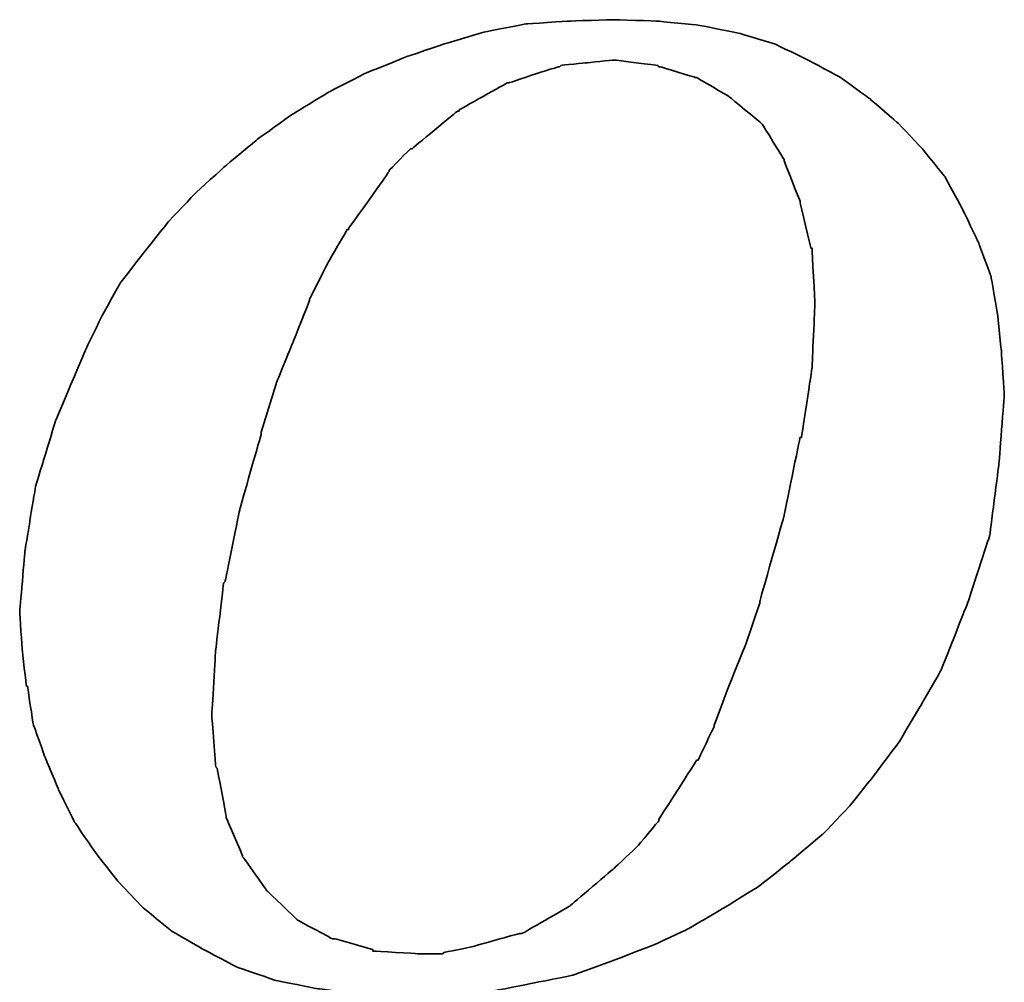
# Model space of a CAD drawing. Header units: inches. Extents: x 17 to 881, y 5 to 673.
# Tile 29 of 41: x 217.07 to 219.57, y 112.63 to 115.07. Entities that reach past the tile are written whole.
import ezdxf

# ---------------------------------------------------------------- set-up
doc = ezdxf.new("R2010")
doc.units = ezdxf.units.IN
doc.header["$LTSCALE"] = 0.1
doc.layers.add('DIM', color=4, linetype='Continuous')
doc.layers.add('layer 1', color=7, linetype='Continuous')

# ---------------------------------------------------------------- blocks, each defined once
blk = doc.blocks.new('TBI MOTION logo(完整正式版)')
at = {"layer": 'layer 1', "color": 22, "lineweight": 35}
for points, knots in [([(-11.34375, -6.98375), (-11.34375, -6.98375), (-10.91375, -7.43875), (-10.91375, -7.43875), (-10.91375, -7.43875), (-10.91375, -7.43875), (-10.38625, -7.87125), (-10.38625, -7.87125), (-10.38625, -7.87125), (-10.38625, -7.87125), (-9.81125, -8.20375), (-9.81125, -8.20375), (-9.81125, -8.20375), (-9.81125, -8.20375), (-9.21125, -8.51875), (-9.21125, -8.51875), (-9.21125, -8.51875), (-9.21125, -8.51875), (-8.51625, -8.75875), (-8.51625, -8.75875), (-8.51625, -8.75875), (-8.51625, -8.75875), (-7.77125, -8.90375), (-7.77125, -8.90375), (-7.77125, -8.90375), (-7.77125, -8.90375), (-6.97875, -8.99875), (-6.97875, -8.99875), (-6.97875, -8.99875), (-6.97875, -8.99875), (-6.14125, -9.02375), (-6.14125, -9.02375), (-6.14125, -9.02375), (-6.14125, -9.02375), (-5.37125, -8.99875), (-5.37125, -8.99875), (-5.37125, -8.99875), (-5.37125, -8.99875), (-4.65375, -8.94875), (-4.65375, -8.94875), (-4.65375, -8.94875), (-4.65375, -8.94875), (-3.93375, -8.80625), (-3.93375, -8.80625), (-3.93375, -8.80625), (-3.93375, -8.80625), (-3.21375, -8.66375), (-3.21375, -8.66375), (-3.21375, -8.66375), (-3.21375, -8.66375), (-2.49375, -8.39875), (-2.49375, -8.39875), (-2.49375, -8.39875), (-2.49375, -8.39875), (-1.79875, -8.13375), (-1.79875, -8.13375), (-1.79875, -8.13375), (-1.79875, -8.13375), (-1.17375, -7.84375), (-1.17375, -7.84375), (-1.17375, -7.84375), (-1.17375, -7.84375), (-0.52375, -7.46375), (-0.52375, -7.46375), (-0.52375, -7.46375), (-0.52375, -7.46375), (0.10124, -7.07875), (0.10124, -7.07875), (0.10124, -7.07875), (0.10124, -7.07875), (0.67625, -6.62375), (0.67625, -6.62375), (0.67625, -6.62375), (0.67625, -6.62375), (1.24874, -6.14375), (1.24874, -6.14375), (1.24874, -6.14375), (1.24874, -6.14375), (1.72874, -5.64125), (1.72874, -5.64125), (1.72874, -5.64125), (1.72874, -5.64125), (2.18624, -5.06375), (2.18624, -5.06375), (2.18624, -5.06375), (2.18624, -5.06375), (2.61625, -4.48874), (2.61625, -4.48874), (2.61625, -4.48874), (2.61625, -4.48874), (3.00125, -3.83874), (3.00125, -3.83874), (3.00125, -3.83874), (3.00125, -3.83874), (3.36124, -3.21374), (3.36124, -3.21374), (3.36124, -3.21374), (3.36124, -3.21374), (3.84374, -1.99125), (3.84374, -1.99125), (3.84374, -1.99125), (3.84374, -1.99125), (4.22625, -0.81875), (4.22625, -0.81875), (4.22625, -0.81875), (4.22625, -0.81875), (4.39125, 0.45624), (4.39125, 0.45624), (4.39125, 0.45624), (4.39125, 0.45624), (4.48874, 1.70124), (4.48874, 1.70124), (4.48874, 1.70124), (4.48874, 1.70124), (4.43874, 2.44625), (4.43874, 2.44625), (4.43874, 2.44625), (4.43874, 2.44625), (4.36874, 3.14125), (4.36874, 3.14125), (4.36874, 3.14125), (4.36874, 3.14125), (4.25125, 3.81125), (4.25125, 3.81125), (4.25125, 3.81125), (4.25125, 3.81125), (4.03124, 4.41125), (4.03124, 4.41125), (4.03124, 4.41125), (4.03124, 4.41125), (3.74374, 5.01125), (3.74374, 5.01125), (3.74374, 5.01125), (3.74374, 5.01125), (3.43124, 5.58875), (3.43124, 5.58875), (3.43124, 5.58875), (3.43124, 5.58875), (3.02625, 6.09125), (3.02625, 6.09125), (3.02625, 6.09125), (3.02625, 6.09125), (2.59374, 6.54875), (2.59374, 6.54875), (2.59374, 6.54875), (2.59374, 6.54875), (2.09124, 6.98125), (2.09124, 6.98125), (2.09124, 6.98125), (2.09124, 6.98125), (1.56124, 7.36625), (1.56124, 7.36625), (1.56124, 7.36625), (1.56124, 7.36625), (0.98624, 7.67625), (0.98624, 7.67625), (0.98624, 7.67625), (0.98624, 7.67625), (0.38624, 7.96375), (0.38624, 7.96375), (0.38624, 7.96375), (0.38624, 7.96375), (-0.25875, 8.15625), (-0.25875, 8.15625), (-0.25875, 8.15625), (-0.25875, 8.15625), (-0.98125, 8.30125), (-0.98125, 8.30125), (-0.98125, 8.30125), (-0.98125, 8.30125), (-1.70124, 8.37125), (-1.70124, 8.37125), (-1.70124, 8.37125), (-1.70124, 8.37125), (-2.49375, 8.39624), (-2.49375, 8.39624), (-2.49375, 8.39624), (-2.49375, 8.39624), (-3.28625, 8.37125), (-3.28625, 8.37125), (-3.28625, 8.37125), (-3.28625, 8.37125), (-4.05125, 8.32125), (-4.05125, 8.32125), (-4.05125, 8.32125), (-4.05125, 8.32125), (-4.77375, 8.18125), (-4.77375, 8.18125), (-4.77375, 8.18125), (-4.77375, 8.18125), (-5.51625, 7.96375), (-5.51625, 7.96375), (-5.51625, 7.96375), (-5.51625, 7.96375), (-6.21125, 7.72625), (-6.21125, 7.72625), (-6.21125, 7.72625), (-6.21125, 7.72625), (-6.92875, 7.43625), (-6.92875, 7.43625), (-6.92875, 7.43625), (-6.92875, 7.43625), (-7.57875, 7.10125), (-7.57875, 7.10125), (-7.57875, 7.10125), (-7.57875, 7.10125), (-8.24875, 6.69125), (-8.24875, 6.69125), (-8.24875, 6.69125), (-8.24875, 6.69125), (-8.84875, 6.26125), (-8.84875, 6.26125), (-8.84875, 6.26125), (-8.84875, 6.26125), (-9.42625, 5.78125), (-9.42625, 5.78125), (-9.42625, 5.78125), (-9.42625, 5.78125), (-9.95375, 5.30125), (-9.95375, 5.30125), (-9.95375, 5.30125), (-9.95375, 5.30125), (-10.43375, 4.79624), (-10.43375, 4.79624), (-10.43375, 4.79624), (-10.43375, 4.79624), (-10.88875, 4.22125), (-10.88875, 4.22125), (-10.88875, 4.22125), (-10.88875, 4.22125), (-11.29875, 3.69375), (-11.29875, 3.69375), (-11.29875, 3.69375), (-11.29875, 3.69375), (-11.63375, 3.09125), (-11.63375, 3.09125), (-11.63375, 3.09125), (-11.63375, 3.09125), (-11.91875, 2.49625), (-11.91875, 2.49625), (-11.91875, 2.49625), (-11.91875, 2.49625), (-12.44875, 1.24625), (-12.44875, 1.24625), (-12.44875, 1.24625), (-12.44875, 1.24625), (-12.80875, 0.06874), (-12.80875, 0.06874), (-12.80875, 0.06874), (-12.80875, 0.06874), (-12.99875, -1.07875), (-12.99875, -1.07875), (-12.99875, -1.07875), (-12.99875, -1.07875), (-13.09375, -2.18375), (-13.09375, -2.18375), (-13.09375, -2.18375), (-13.09375, -2.18375), (-13.04875, -2.85375), (-13.04875, -2.85375), (-13.04875, -2.85375), (-13.04875, -2.85375), (-12.97375, -3.50375), (-12.97375, -3.50375), (-12.97375, -3.50375), (-12.97375, -3.50375), (-12.95375, -3.50375), (-12.95375, -3.50375), (-12.95375, -3.50375), (-12.95375, -3.50375), (-12.85375, -4.17375), (-12.85375, -4.17375), (-12.85375, -4.17375), (-12.85375, -4.17375), (-12.63875, -4.77624), (-12.63875, -4.77624), (-12.63875, -4.77624), (-12.63875, -4.77624), (-12.39875, -5.35125), (-12.39875, -5.35125), (-12.39875, -5.35125), (-12.39875, -5.35125), (-12.11375, -5.92875), (-12.11375, -5.92875), (-12.11375, -5.92875), (-12.11375, -5.92875), (-11.75375, -6.45375), (-11.75375, -6.45375), (-11.75375, -6.45375), (-11.75375, -6.45375), (-11.34375, -6.98375), (-11.34375, -6.98375)], [0, 0, 0, 0, 0.01369863, 0.01369863, 0.01369863, 0.01369864, 0.02739726, 0.02739726, 0.02739726, 0.02739727, 0.04109589, 0.04109589, 0.04109589, 0.0410959, 0.05479452, 0.05479452, 0.05479452, 0.05479453, 0.06849315, 0.06849315, 0.06849315, 0.06849316, 0.08219178, 0.08219178, 0.08219178, 0.08219179, 0.09589041, 0.09589041, 0.09589041, 0.09589042, 0.10958904, 0.10958904, 0.10958904, 0.10958905, 0.12328767, 0.12328767, 0.12328767, 0.12328768, 0.1369863, 0.1369863, 0.1369863, 0.13698631, 0.15068493, 0.15068493, 0.15068493, 0.15068494, 0.16438356, 0.16438356, 0.16438356, 0.16438357, 0.17808219, 0.17808219, 0.17808219, 0.1780822, 0.19178082, 0.19178082, 0.19178082, 0.19178083, 0.20547945, 0.20547945, 0.20547945, 0.20547946, 0.21917808, 0.21917808, 0.21917808, 0.21917809, 0.23287671, 0.23287671, 0.23287671, 0.23287672, 0.24657534, 0.24657534, 0.24657534, 0.24657535, 0.26027397, 0.26027397, 0.26027397, 0.26027398, 0.2739726, 0.2739726, 0.2739726, 0.27397261, 0.28767123, 0.28767123, 0.28767123, 0.28767124, 0.30136986, 0.30136986, 0.30136986, 0.30136987, 0.31506849, 0.31506849, 0.31506849, 0.3150685, 0.32876712, 0.32876712, 0.32876712, 0.32876713, 0.34246575, 0.34246575, 0.34246575, 0.34246576, 0.35616438, 0.35616438, 0.35616438, 0.35616439, 0.36986301, 0.36986301, 0.36986301, 0.36986302, 0.38356164, 0.38356164, 0.38356164, 0.38356165, 0.39726027, 0.39726027, 0.39726027, 0.39726028, 0.4109589, 0.4109589, 0.4109589, 0.41095891, 0.42465753, 0.42465753, 0.42465753, 0.42465754, 0.43835616, 0.43835616, 0.43835616, 0.43835617, 0.45205479, 0.45205479, 0.45205479, 0.4520548, 0.46575342, 0.46575342, 0.46575342, 0.46575343, 0.47945205, 0.47945205, 0.47945205, 0.47945206, 0.49315068, 0.49315068, 0.49315068, 0.49315069, 0.50684932, 0.50684932, 0.50684932, 0.50684933, 0.52054795, 0.52054795, 0.52054795, 0.52054796, 0.53424658, 0.53424658, 0.53424658, 0.53424659, 0.54794521, 0.54794521, 0.54794521, 0.54794522, 0.56164384, 0.56164384, 0.56164384, 0.56164385, 0.57534247, 0.57534247, 0.57534247, 0.57534248, 0.5890411, 0.5890411, 0.5890411, 0.58904111, 0.60273973, 0.60273973, 0.60273973, 0.60273974, 0.61643836, 0.61643836, 0.61643836, 0.61643837, 0.63013699, 0.63013699, 0.63013699, 0.630137, 0.64383562, 0.64383562, 0.64383562, 0.64383563, 0.65753425, 0.65753425, 0.65753425, 0.65753426, 0.67123288, 0.67123288, 0.67123288, 0.67123289, 0.68493151, 0.68493151, 0.68493151, 0.68493152, 0.69863014, 0.69863014, 0.69863014, 0.69863015, 0.71232877, 0.71232877, 0.71232877, 0.71232878, 0.7260274, 0.7260274, 0.7260274, 0.72602741, 0.73972603, 0.73972603, 0.73972603, 0.73972604, 0.75342466, 0.75342466, 0.75342466, 0.75342467, 0.76712329, 0.76712329, 0.76712329, 0.7671233, 0.78082192, 0.78082192, 0.78082192, 0.78082193, 0.79452055, 0.79452055, 0.79452055, 0.79452056, 0.80821918, 0.80821918, 0.80821918, 0.80821919, 0.82191781, 0.82191781, 0.82191781, 0.82191782, 0.83561644, 0.83561644, 0.83561644, 0.83561645, 0.84931507, 0.84931507, 0.84931507, 0.84931508, 0.8630137, 0.8630137, 0.8630137, 0.86301371, 0.87671233, 0.87671233, 0.87671233, 0.87671234, 0.89041096, 0.89041096, 0.89041096, 0.89041097, 0.90410959, 0.90410959, 0.90410959, 0.9041096, 0.91780822, 0.91780822, 0.91780822, 0.91780823, 0.93150685, 0.93150685, 0.93150685, 0.93150686, 0.94520548, 0.94520548, 0.94520548, 0.94520549, 0.95890411, 0.95890411, 0.95890411, 0.95890412, 0.97260274, 0.97260274, 0.97260274, 0.97260275, 0.98630137, 0.98630137, 0.98630137, 0.98630138, 1, 1, 1, 1]), ([(-8.77875, 1.03124), (-8.77875, 1.03124), (-8.51625, 1.89625), (-8.51625, 1.89625), (-8.51625, 1.89625), (-8.51625, 1.89625), (-8.20375, 2.66375), (-8.20375, 2.66375), (-8.20375, 2.66375), (-8.20375, 2.66375), (-7.91625, 3.38125), (-7.91625, 3.38125), (-7.91625, 3.38125), (-7.91625, 3.38125), (-7.91625, 3.40624), (-7.91625, 3.40624), (-7.91625, 3.40624), (-7.91625, 3.40624), (-7.57875, 4.07624), (-7.57875, 4.07624), (-7.57875, 4.07624), (-7.57875, 4.07624), (-7.24375, 4.65125), (-7.24375, 4.65125), (-7.24375, 4.65125), (-7.24375, 4.65125), (-7.21875, 4.65125), (-7.21875, 4.65125), (-7.21875, 4.65125), (-7.21875, 4.65125), (-7.21875, 4.67624), (-7.21875, 4.67624), (-7.21875, 4.67624), (-7.21875, 4.67624), (-6.83625, 5.20375), (-6.83625, 5.20375), (-6.83625, 5.20375), (-6.83625, 5.20375), (-6.49875, 5.68625), (-6.49875, 5.68625), (-6.49875, 5.68625), (-6.49875, 5.68625), (-6.49875, 5.70625), (-6.49875, 5.70625), (-6.49875, 5.70625), (-6.49875, 5.70625), (-6.11625, 6.09125), (-6.11625, 6.09125), (-6.11625, 6.09125), (-6.11625, 6.09125), (-6.09125, 6.09125), (-6.09125, 6.09125), (-6.09125, 6.09125), (-6.09125, 6.09125), (-5.27375, 6.76625), (-5.27375, 6.76625), (-5.27375, 6.76625), (-5.27375, 6.76625), (-5.24875, 6.76625), (-5.24875, 6.76625), (-5.24875, 6.76625), (-5.24875, 6.76625), (-5.24875, 6.78625), (-5.24875, 6.78625), (-5.24875, 6.78625), (-5.24875, 6.78625), (-4.38875, 7.26624), (-4.38875, 7.26624), (-4.38875, 7.26624), (-4.38875, 7.26624), (-4.36125, 7.26624), (-4.36125, 7.26624), (-4.36125, 7.26624), (-4.36125, 7.26624), (-3.93375, 7.41125), (-3.93375, 7.41125), (-3.93375, 7.41125), (-3.93375, 7.41125), (-3.47375, 7.55625), (-3.47375, 7.55625), (-3.47375, 7.55625), (-3.47375, 7.55625), (-3.45375, 7.55625), (-3.45375, 7.55625), (-3.45375, 7.55625), (-3.45375, 7.55625), (-3.42875, 7.58124), (-3.42875, 7.58124), (-3.42875, 7.58124), (-3.42875, 7.58124), (-2.97375, 7.62625), (-2.97375, 7.62625), (-2.97375, 7.62625), (-2.97375, 7.62625), (-2.49375, 7.67625), (-2.49375, 7.67625), (-2.49375, 7.67625), (-2.49375, 7.67625), (-2.46875, 7.67625), (-2.46875, 7.67625), (-2.46875, 7.67625), (-2.46875, 7.67625), (-1.70124, 7.58124), (-1.70124, 7.58124), (-1.70124, 7.58124), (-1.70124, 7.58124), (-1.67875, 7.55625), (-1.67875, 7.55625), (-1.67875, 7.55625), (-1.67875, 7.55625), (-1.65375, 7.55625), (-1.65375, 7.55625), (-1.65375, 7.55625), (-1.65375, 7.55625), (-1.03125, 7.36625), (-1.03125, 7.36625), (-1.03125, 7.36625), (-1.03125, 7.36625), (-1.00625, 7.36625), (-1.00625, 7.36625), (-1.00625, 7.36625), (-1.00625, 7.36625), (-0.43124, 7.02624), (-0.43124, 7.02624), (-0.43124, 7.02624), (-0.43124, 7.02624), (-0.40625, 7.00624), (-0.40625, 7.00624), (-0.40625, 7.00624), (-0.40625, 7.00624), (0.12124, 6.57124), (0.12124, 6.57124), (0.12124, 6.57124), (0.12124, 6.57124), (0.14624, 6.54875), (0.14624, 6.54875), (0.14624, 6.54875), (0.14624, 6.54875), (0.17124, 6.52375), (0.17124, 6.52375), (0.17124, 6.52375), (0.17124, 6.52375), (0.55625, 5.89875), (0.55625, 5.89875), (0.55625, 5.89875), (0.55625, 5.89875), (0.55625, 5.87625), (0.55625, 5.87625), (0.55625, 5.87625), (0.55625, 5.87625), (0.84124, 5.15625), (0.84124, 5.15625), (0.84124, 5.15625), (0.84124, 5.15625), (0.84124, 5.13125), (0.84124, 5.13125), (0.84124, 5.13125), (0.84124, 5.13125), (1.03624, 4.31875), (1.03624, 4.31875), (1.03624, 4.31875), (1.03624, 4.31875), (1.05624, 4.31875), (1.05624, 4.31875), (1.05624, 4.31875), (1.05624, 4.31875), (1.05624, 4.29125), (1.05624, 4.29125), (1.05624, 4.29125), (1.05624, 4.29125), (1.10625, 3.33125), (1.10625, 3.33125), (1.10625, 3.33125), (1.10625, 3.33125), (1.10625, 3.30875), (1.10625, 3.30875), (1.10625, 3.30875), (1.10625, 3.30875), (1.05624, 2.20624), (1.05624, 2.20624), (1.05624, 2.20624), (1.05624, 2.20624), (1.05624, 2.18124), (1.05624, 2.18124), (1.05624, 2.18124), (1.05624, 2.18124), (0.86624, 0.93624), (0.86624, 0.93624), (0.86624, 0.93624), (0.86624, 0.93624), (0.84124, 0.93624), (0.84124, 0.93624), (0.84124, 0.93624), (0.84124, 0.93624), (0.55625, -0.45874), (0.55625, -0.45874), (0.55625, -0.45874), (0.55625, -0.45874), (0.12124, -1.99125), (0.12124, -1.99125), (0.12124, -1.99125), (0.12124, -1.99125), (0.12124, -2.01874), (0.12124, -2.01874), (0.12124, -2.01874), (0.12124, -2.01874), (-0.13874, -2.78375), (-0.13874, -2.78375), (-0.13874, -2.78375), (-0.13874, -2.78375), (-0.43124, -3.50375), (-0.43124, -3.50375), (-0.43124, -3.50375), (-0.43124, -3.50375), (-0.69375, -4.19875), (-0.69375, -4.19875), (-0.69375, -4.19875), (-0.69375, -4.19875), (-0.69375, -4.22375), (-0.69375, -4.22375), (-0.69375, -4.22375), (-0.69375, -4.22375), (-0.98125, -4.82374), (-0.98125, -4.82374), (-0.98125, -4.82374), (-0.98125, -4.82374), (-1.00625, -4.82374), (-1.00625, -4.82374), (-1.00625, -4.82374), (-1.00625, -4.82374), (-1.33875, -5.35125), (-1.33875, -5.35125), (-1.33875, -5.35125), (-1.33875, -5.35125), (-1.67875, -5.87875), (-1.67875, -5.87875), (-1.67875, -5.87875), (-1.67875, -5.87875), (-1.67875, -5.90375), (-1.67875, -5.90375), (-1.67875, -5.90375), (-1.67875, -5.90375), (-2.05875, -6.35875), (-2.05875, -6.35875), (-2.05875, -6.35875), (-2.05875, -6.35875), (-2.08375, -6.38375), (-2.08375, -6.38375), (-2.08375, -6.38375), (-2.08375, -6.38375), (-2.46875, -6.74375), (-2.46875, -6.74375), (-2.46875, -6.74375), (-2.46875, -6.74375), (-3.25875, -7.41625), (-3.25875, -7.41625), (-3.25875, -7.41625), (-3.25875, -7.41625), (-3.28625, -7.43875), (-3.28625, -7.43875), (-3.28625, -7.43875), (-3.28625, -7.43875), (-4.12375, -7.91875), (-4.12375, -7.91875), (-4.12375, -7.91875), (-4.12375, -7.91875), (-4.14875, -7.91875), (-4.14875, -7.91875), (-4.14875, -7.91875), (-4.14875, -7.91875), (-4.17125, -7.91875), (-4.17125, -7.91875), (-4.17125, -7.91875), (-4.17125, -7.91875), (-5.03375, -8.15875), (-5.03375, -8.15875), (-5.03375, -8.15875), (-5.03375, -8.15875), (-5.51625, -8.25625), (-5.51625, -8.25625), (-5.51625, -8.25625), (-5.51625, -8.25625), (-5.54125, -8.27875), (-5.54125, -8.27875), (-5.54125, -8.27875), (-5.54125, -8.27875), (-5.56375, -8.27875), (-5.56375, -8.27875), (-5.56375, -8.27875), (-5.56375, -8.27875), (-5.99625, -8.27875), (-5.99625, -8.27875), (-5.99625, -8.27875), (-5.99625, -8.27875), (-6.76375, -8.23125), (-6.76375, -8.23125), (-6.76375, -8.23125), (-6.76375, -8.23125), (-6.78875, -8.23125), (-6.78875, -8.23125), (-6.78875, -8.23125), (-6.78875, -8.23125), (-6.78875, -8.20375), (-6.78875, -8.20375), (-6.78875, -8.20375), (-6.78875, -8.20375), (-7.45875, -8.01375), (-7.45875, -8.01375), (-7.45875, -8.01375), (-7.45875, -8.01375), (-7.48375, -8.01375), (-7.48375, -8.01375), (-7.48375, -8.01375), (-7.48375, -8.01375), (-7.50875, -8.01375), (-7.50875, -8.01375), (-7.50875, -8.01375), (-7.50875, -8.01375), (-8.13125, -7.67875), (-8.13125, -7.67875), (-8.13125, -7.67875), (-8.13125, -7.67875), (-8.15625, -7.65375), (-8.15625, -7.65375), (-8.15625, -7.65375), (-8.15625, -7.65375), (-8.65875, -7.17375), (-8.65875, -7.17375), (-8.65875, -7.17375), (-8.65875, -7.17375), (-8.68375, -7.14875), (-8.68375, -7.14875), (-8.68375, -7.14875), (-8.68375, -7.14875), (-9.08875, -6.57375), (-9.08875, -6.57375), (-9.08875, -6.57375), (-9.08875, -6.57375), (-9.11375, -6.54875), (-9.11375, -6.54875), (-9.11375, -6.54875), (-9.11375, -6.54875), (-9.11375, -6.52875), (-9.11375, -6.52875), (-9.11375, -6.52875), (-9.11375, -6.52875), (-9.40375, -5.85375), (-9.40375, -5.85375), (-9.40375, -5.85375), (-9.40375, -5.85375), (-9.40375, -5.82875), (-9.40375, -5.82875), (-9.40375, -5.82875), (-9.40375, -5.82875), (-9.56875, -4.96875), (-9.56875, -4.96875), (-9.56875, -4.96875), (-9.56875, -4.96875), (-9.59375, -4.94375), (-9.59375, -4.94375), (-9.59375, -4.94375), (-9.59375, -4.94375), (-9.66375, -4.03375), (-9.66375, -4.03375), (-9.66375, -4.03375), (-9.66375, -4.03375), (-9.66375, -4.00875), (-9.66375, -4.00875), (-9.66375, -4.00875), (-9.66375, -4.00875), (-9.59375, -2.85375), (-9.59375, -2.85375), (-9.59375, -2.85375), (-9.59375, -2.85375), (-9.45125, -1.65875), (-9.45125, -1.65875), (-9.45125, -1.65875), (-9.45125, -1.65875), (-9.42625, -1.63375), (-9.42625, -1.63375), (-9.42625, -1.63375), (-9.42625, -1.63375), (-9.16125, -0.33875), (-9.16125, -0.33875), (-9.16125, -0.33875), (-9.16125, -0.33875), (-8.77875, 1.00624), (-8.77875, 1.00624), (-8.77875, 1.00624), (-8.77875, 1.00624), (-8.77875, 1.03124), (-8.77875, 1.03124)], [0, 0, 0, 0, 0.01020408, 0.01020408, 0.01020408, 0.01020409, 0.02040816, 0.02040816, 0.02040816, 0.02040817, 0.03061224, 0.03061224, 0.03061224, 0.03061225, 0.04081633, 0.04081633, 0.04081633, 0.04081634, 0.05102041, 0.05102041, 0.05102041, 0.05102042, 0.06122449, 0.06122449, 0.06122449, 0.0612245, 0.07142857, 0.07142857, 0.07142857, 0.07142858, 0.08163265, 0.08163265, 0.08163265, 0.08163266, 0.09183673, 0.09183673, 0.09183673, 0.09183674, 0.10204082, 0.10204082, 0.10204082, 0.10204083, 0.1122449, 0.1122449, 0.1122449, 0.11224491, 0.12244898, 0.12244898, 0.12244898, 0.12244899, 0.13265306, 0.13265306, 0.13265306, 0.13265307, 0.14285714, 0.14285714, 0.14285714, 0.14285715, 0.15306122, 0.15306122, 0.15306122, 0.15306123, 0.16326531, 0.16326531, 0.16326531, 0.16326532, 0.17346939, 0.17346939, 0.17346939, 0.1734694, 0.18367347, 0.18367347, 0.18367347, 0.18367348, 0.19387755, 0.19387755, 0.19387755, 0.19387756, 0.20408163, 0.20408163, 0.20408163, 0.20408164, 0.21428571, 0.21428571, 0.21428571, 0.21428572, 0.2244898, 0.2244898, 0.2244898, 0.22448981, 0.23469388, 0.23469388, 0.23469388, 0.23469389, 0.24489796, 0.24489796, 0.24489796, 0.24489797, 0.25510204, 0.25510204, 0.25510204, 0.25510205, 0.26530612, 0.26530612, 0.26530612, 0.26530613, 0.2755102, 0.2755102, 0.2755102, 0.27551021, 0.28571429, 0.28571429, 0.28571429, 0.2857143, 0.29591837, 0.29591837, 0.29591837, 0.29591838, 0.30612245, 0.30612245, 0.30612245, 0.30612246, 0.31632653, 0.31632653, 0.31632653, 0.31632654, 0.32653061, 0.32653061, 0.32653061, 0.32653062, 0.33673469, 0.33673469, 0.33673469, 0.3367347, 0.34693878, 0.34693878, 0.34693878, 0.34693879, 0.35714286, 0.35714286, 0.35714286, 0.35714287, 0.36734694, 0.36734694, 0.36734694, 0.36734695, 0.37755102, 0.37755102, 0.37755102, 0.37755103, 0.3877551, 0.3877551, 0.3877551, 0.38775511, 0.39795918, 0.39795918, 0.39795918, 0.39795919, 0.40816327, 0.40816327, 0.40816327, 0.40816328, 0.41836735, 0.41836735, 0.41836735, 0.41836736, 0.42857143, 0.42857143, 0.42857143, 0.42857144, 0.43877551, 0.43877551, 0.43877551, 0.43877552, 0.44897959, 0.44897959, 0.44897959, 0.4489796, 0.45918367, 0.45918367, 0.45918367, 0.45918368, 0.46938776, 0.46938776, 0.46938776, 0.46938777, 0.47959184, 0.47959184, 0.47959184, 0.47959185, 0.48979592, 0.48979592, 0.48979592, 0.48979593, 0.5, 0.5, 0.5, 0.50000001, 0.51020408, 0.51020408, 0.51020408, 0.51020409, 0.52040816, 0.52040816, 0.52040816, 0.52040817, 0.53061224, 0.53061224, 0.53061224, 0.53061225, 0.54081633, 0.54081633, 0.54081633, 0.54081634, 0.55102041, 0.55102041, 0.55102041, 0.55102042, 0.56122449, 0.56122449, 0.56122449, 0.5612245, 0.57142857, 0.57142857, 0.57142857, 0.57142858, 0.58163265, 0.58163265, 0.58163265, 0.58163266, 0.59183673, 0.59183673, 0.59183673, 0.59183674, 0.60204082, 0.60204082, 0.60204082, 0.60204083, 0.6122449, 0.6122449, 0.6122449, 0.61224491, 0.62244898, 0.62244898, 0.62244898, 0.62244899, 0.63265306, 0.63265306, 0.63265306, 0.63265307, 0.64285714, 0.64285714, 0.64285714, 0.64285715, 0.65306122, 0.65306122, 0.65306122, 0.65306123, 0.66326531, 0.66326531, 0.66326531, 0.66326532, 0.67346939, 0.67346939, 0.67346939, 0.6734694, 0.68367347, 0.68367347, 0.68367347, 0.68367348, 0.69387755, 0.69387755, 0.69387755, 0.69387756, 0.70408163, 0.70408163, 0.70408163, 0.70408164, 0.71428571, 0.71428571, 0.71428571, 0.71428572, 0.7244898, 0.7244898, 0.7244898, 0.72448981, 0.73469388, 0.73469388, 0.73469388, 0.73469389, 0.74489796, 0.74489796, 0.74489796, 0.74489797, 0.75510204, 0.75510204, 0.75510204, 0.75510205, 0.76530612, 0.76530612, 0.76530612, 0.76530613, 0.7755102, 0.7755102, 0.7755102, 0.77551021, 0.78571429, 0.78571429, 0.78571429, 0.7857143, 0.79591837, 0.79591837, 0.79591837, 0.79591838, 0.80612245, 0.80612245, 0.80612245, 0.80612246, 0.81632653, 0.81632653, 0.81632653, 0.81632654, 0.82653061, 0.82653061, 0.82653061, 0.82653062, 0.83673469, 0.83673469, 0.83673469, 0.8367347, 0.84693878, 0.84693878, 0.84693878, 0.84693879, 0.85714286, 0.85714286, 0.85714286, 0.85714287, 0.86734694, 0.86734694, 0.86734694, 0.86734695, 0.87755102, 0.87755102, 0.87755102, 0.87755103, 0.8877551, 0.8877551, 0.8877551, 0.88775511, 0.89795918, 0.89795918, 0.89795918, 0.89795919, 0.90816327, 0.90816327, 0.90816327, 0.90816328, 0.91836735, 0.91836735, 0.91836735, 0.91836736, 0.92857143, 0.92857143, 0.92857143, 0.92857144, 0.93877551, 0.93877551, 0.93877551, 0.93877552, 0.94897959, 0.94897959, 0.94897959, 0.9489796, 0.95918367, 0.95918367, 0.95918367, 0.95918368, 0.96938776, 0.96938776, 0.96938776, 0.96938777, 0.97959184, 0.97959184, 0.97959184, 0.97959185, 0.98979592, 0.98979592, 0.98979592, 0.98979593, 1, 1, 1, 1])]:
    blk.add_open_spline(points, degree=3, knots=knots, dxfattribs=at)

msp = doc.modelspace()

# ---------------------------------------------------------------- block references
at = {"layer": 'DIM', "xscale": 0.141750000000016, "yscale": 0.141750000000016, "zscale": 0.141750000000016}
msp.add_blockref('TBI MOTION logo(完整正式版)', (218.9297, 113.8773), dxfattribs=at)

doc.saveas('drawing.dxf')
